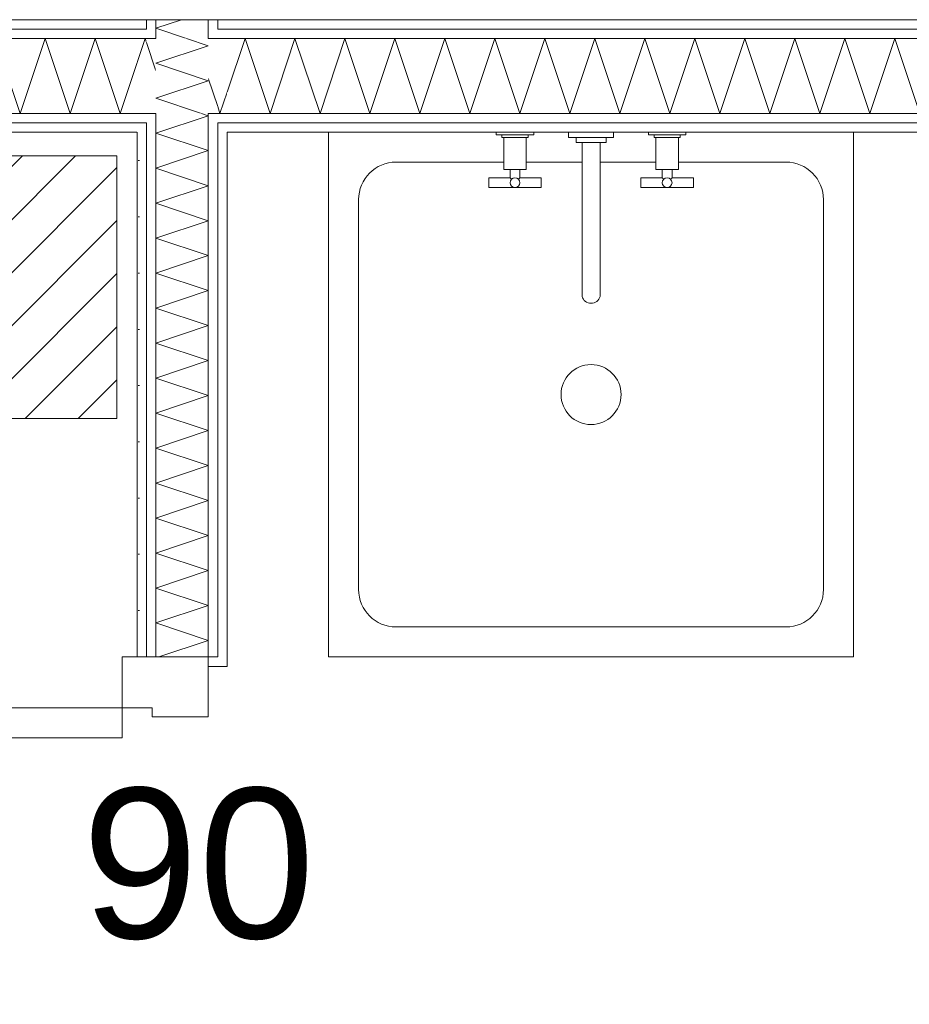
# Model space of a CAD drawing. Extents: x -7314 to 11761, y 144 to 9383.
# Tile 159 of 193: x 6322 to 6441, y 7160 to 7291. Entities that reach past the tile are written whole.
import ezdxf
from ezdxf.xclip import XClip

# ---------------------------------------------------------------- set-up
doc = ezdxf.new("R2010")
doc.units = 0
doc.header["$MEASUREMENT"] = 0
doc.header["$XCLIPFRAME"] = 0
doc.linetypes.add('Wipeout_Contour', pattern=[20000, 0, -20000])
for name, color, linetype in [('FORMA - Arch 01 - 220-A Ściany', 7, 'Continuous'), ('FORMA - Arch 01 - 540-I Ogrzewanie', 7, 'Continuous'), ('FORMA - Arch 02 - Strefy', 7, 'Continuous'), ('FORMA - Arch 05 - inst elektryczne', 7, 'Continuous')]:
    doc.layers.add(name, color=color, linetype=linetype)
doc.styles.add('STYL_AUTOMATYCZNY_2', font='arial.ttf')
pattern_1 = [(0, (4185.3, -5972.398), (0, 7.5), [0, -7.5])]

# ---------------------------------------------------------------- blocks, each defined once
blk = doc.blocks.new('*X231')
at = {"layer": 'FORMA - Arch 01 - 220-A Ściany', "color": 7, "linetype": 'Continuous', "lineweight": 5, "ltscale": 0.025}
for p, q in [((6337.57, 7285.72), (6338.63, 7288.91)), ((6338.63, 7288.91), (6338.82, 7288.35))]:
    blk.add_line(p, q, dxfattribs=at)
blk = doc.blocks.new('*X232')
at = {"layer": 'FORMA - Arch 01 - 220-A Ściany', "color": 7, "linetype": 'Continuous', "lineweight": 5, "ltscale": 0.025}
blk.add_line((6338.82, 7288.35), (6340.07, 7284.6), dxfattribs=at)
blk = doc.blocks.new('*X233')
at = {"layer": 'FORMA - Arch 01 - 220-A Ściany', "color": 7, "linetype": 'Continuous', "lineweight": 5, "ltscale": 0.025}
for p, q in [((6348.63, 7278.91), (6349.57, 7281.72)), ((6348.32, 7279.85), (6348.63, 7278.91))]:
    blk.add_line(p, q, dxfattribs=at)
blk = doc.blocks.new('*X234')
at = {"layer": 'FORMA - Arch 01 - 220-A Ściany', "color": 7, "linetype": 'Continuous', "lineweight": 5, "ltscale": 0.025}
blk.add_line((6347.07, 7283.6), (6348.32, 7279.85), dxfattribs=at)
blk = doc.blocks.new('*X239')
at = {"layer": 'FORMA - Arch 01 - 220-A Ściany', "color": 7, "linetype": 'Continuous', "lineweight": 5, "ltscale": 0.025}
for p, q in [((6349.57, 7281.72), (6351.97, 7288.91)), ((6351.97, 7288.91), (6355.3, 7278.91)), ((6355.3, 7278.91), (6358.63, 7288.91)), ((6358.63, 7288.91), (6361.97, 7278.91)), ((6361.97, 7278.91), (6365.3, 7288.91)), ((6365.3, 7288.91), (6368.63, 7278.91)), ((6368.63, 7278.91), (6371.97, 7288.91)), ((6371.97, 7288.91), (6375.3, 7278.91)), ((6375.3, 7278.91), (6378.63, 7288.91)), ((6378.63, 7288.91), (6381.97, 7278.91)), ((6381.97, 7278.91), (6385.3, 7288.91)), ((6385.3, 7288.91), (6388.63, 7278.91)), ((6388.63, 7278.91), (6391.97, 7288.91)), ((6391.97, 7288.91), (6395.3, 7278.91)), ((6395.3, 7278.91), (6398.63, 7288.91)), ((6398.63, 7288.91), (6401.97, 7278.91)), ((6401.97, 7278.91), (6405.3, 7288.91)), ((6405.3, 7288.91), (6408.63, 7278.91)), ((6408.63, 7278.91), (6411.97, 7288.91)), ((6411.97, 7288.91), (6415.3, 7278.91)), ((6415.3, 7278.91), (6418.63, 7288.91)), ((6418.63, 7288.91), (6421.97, 7278.91)), ((6421.97, 7278.91), (6425.3, 7288.91)), ((6425.3, 7288.91), (6428.63, 7278.91)), ((6428.63, 7278.91), (6431.97, 7288.91)), ((6431.97, 7288.91), (6435.3, 7278.91)), ((6435.3, 7278.91), (6438.63, 7288.91)), ((6438.63, 7288.91), (6441.97, 7278.91))]:
    blk.add_line(p, q, dxfattribs=at)
blk = doc.blocks.new('*X240')
at = {"layer": 'FORMA - Arch 01 - 220-A Ściany', "color": 7, "linetype": 'Continuous', "lineweight": 5, "ltscale": 0.025}
for p, q in [((6318.63, 7288.91), (6321.97, 7278.91)), ((6321.97, 7278.91), (6325.3, 7288.91)), ((6325.3, 7288.91), (6328.63, 7278.91)), ((6328.63, 7278.91), (6331.97, 7288.91)), ((6331.97, 7288.91), (6335.3, 7278.91)), ((6335.3, 7278.91), (6337.57, 7285.72))]:
    blk.add_line(p, q, dxfattribs=at)
blk = doc.blocks.new('*X291')
at = {"layer": 'FORMA - Arch 01 - 220-A Ściany', "color": 7, "linetype": 'Continuous', "lineweight": 5, "ltscale": 0.025}
for p, q in [((6340.07, 7290.27), (6343.49, 7291.41)), ((6344.15, 7288.91), (6340.07, 7290.27))]:
    blk.add_line(p, q, dxfattribs=at)
blk = doc.blocks.new('*X292')
at = {"layer": 'FORMA - Arch 01 - 220-A Ściany', "color": 7, "linetype": 'Continuous', "lineweight": 5, "ltscale": 0.025}
for p, q in [((6347.07, 7287.94), (6344.15, 7288.91)), ((6340.07, 7285.6), (6347.07, 7287.94)), ((6347.07, 7283.27), (6340.07, 7285.6)), ((6340.07, 7280.94), (6347.07, 7283.27)), ((6346.15, 7278.91), (6340.07, 7280.94))]:
    blk.add_line(p, q, dxfattribs=at)
blk = doc.blocks.new('*X294')
at = {"layer": 'FORMA - Arch 01 - 220-A Ściany', "color": 7, "linetype": 'Continuous', "lineweight": 5, "ltscale": 0.025}
for p, q in [((6340.07, 7276.27), (6347.07, 7278.6)), ((6347.07, 7278.6), (6346.15, 7278.91)), ((6347.07, 7273.94), (6340.07, 7276.27)), ((6340.07, 7271.6), (6347.07, 7273.94)), ((6347.07, 7269.27), (6340.07, 7271.6)), ((6340.07, 7266.94), (6347.07, 7269.27)), ((6347.07, 7264.6), (6340.07, 7266.94)), ((6340.07, 7262.27), (6347.07, 7264.6)), ((6347.07, 7259.94), (6340.07, 7262.27)), ((6340.07, 7257.6), (6347.07, 7259.94)), ((6347.07, 7255.27), (6340.07, 7257.6)), ((6340.07, 7252.94), (6347.07, 7255.27)), ((6347.07, 7250.6), (6340.07, 7252.94)), ((6340.07, 7248.27), (6347.07, 7250.6)), ((6347.07, 7245.94), (6340.07, 7248.27)), ((6340.07, 7243.6), (6347.07, 7245.94)), ((6347.07, 7241.27), (6340.07, 7243.6)), ((6340.07, 7238.94), (6347.07, 7241.27)), ((6347.07, 7236.6), (6340.07, 7238.94)), ((6340.07, 7234.27), (6347.07, 7236.6)), ((6347.07, 7231.94), (6340.07, 7234.27)), ((6340.07, 7229.6), (6347.07, 7231.94)), ((6347.07, 7227.27), (6340.07, 7229.6)), ((6340.07, 7224.94), (6347.07, 7227.27)), ((6347.07, 7222.6), (6340.07, 7224.94)), ((6340.07, 7220.27), (6347.07, 7222.6)), ((6347.07, 7217.94), (6340.07, 7220.27)), ((6340.07, 7215.6), (6347.07, 7217.94)), ((6347.07, 7213.27), (6340.07, 7215.6)), ((6340.07, 7210.94), (6347.07, 7213.27)), ((6347.07, 7208.6), (6340.07, 7210.94)), ((6340.49, 7206.41), (6347.07, 7208.6))]:
    blk.add_line(p, q, dxfattribs=at)
blk = doc.blocks.new('Rysunek_1_1', base_point=(4185.3, -5972.4))
at = {"color": 254, "linetype": 'Wipeout_Contour', "lineweight": 0, "ltscale": 38638.846516}
blk.add_wipeout([(6338.82, 7288.91), (6338.82, 7290.16), (6337.57, 7290.16), (6337.57, 7288.91)], dxfattribs=at).dxf.layer = 'FORMA - Arch 01 - 220-A Ściany'
at = {"color": 254, "linetype": 'Wipeout_Contour', "lineweight": 0, "ltscale": 38667.074471}
blk.add_wipeout([(6349.57, 7288.91), (6349.57, 7290.16), (6348.32, 7290.16), (6348.32, 7288.91)], dxfattribs=at).dxf.layer = 'FORMA - Arch 01 - 220-A Ściany'
at = {"color": 254, "linetype": 'Wipeout_Contour', "lineweight": 0, "ltscale": 38013.846991}
blk.add_wipeout([(6337.57, 7025.51), (6337.57, 7276.41), (6179.51, 7276.41), (6179.51, 7025.51)], dxfattribs=at).dxf.layer = 'FORMA - Arch 02 - Strefy'
at = {"color": 254, "linetype": 'Wipeout_Contour', "lineweight": 0, "ltscale": 38514.5897}
blk.add_wipeout([(6544.23, 7276.41), (6349.57, 7276.41), (6349.57, 7025.51), (6544.23, 7025.51)], dxfattribs=at).dxf.layer = 'FORMA - Arch 02 - Strefy'
at = {"layer": 'FORMA - Arch 01 - 220-A Ściany', "linetype": 'Continuous', "lineweight": 5}
h = blk.add_hatch(dxfattribs=at)
h.set_pattern_fill('Gips_0001', style=0, pattern_type=2)
h.set_pattern_definition(pattern_1)
h.paths.add_polyline_path([(6338.82, 7288.91), (6338.82, 7290.16), (6337.57, 7290.16), (6337.57, 7288.91)])
h = blk.add_hatch(dxfattribs=at)
h.set_pattern_fill('Gips_0001', style=0, pattern_type=2)
h.set_pattern_definition(pattern_1)
h.paths.add_polyline_path([(6349.57, 7288.91), (6349.57, 7290.16), (6348.32, 7290.16), (6348.32, 7288.91)])
at = {"layer": 'FORMA - Arch 05 - inst elektryczne', "linetype": 'Continuous', "lineweight": 15}
h = blk.add_hatch(dxfattribs=at)
h.set_pattern_fill('cegła_zwykła_gęsta_0001', color=211, style=0, pattern_type=2)
h.set_pattern_definition([(45, (4185.2997, -5972.398), (-3.5355339, 3.5355339), [])])
h.paths.add_polyline_path([(6334.87, 7273.23), (6184.87, 7273.23), (6184.87, 7238.23), (6334.87, 7238.23)])
at = {"layer": 'FORMA - Arch 01 - 220-A Ściany', "color": 7, "linetype": 'Continuous', "lineweight": 13, "ltscale": 0.025}
blk.add_arc((6335.57, 7199.61), 92.4, 180, 270, dxfattribs=at)
at = {"layer": 'FORMA - Arch 05 - inst elektryczne', "color": 7, "linetype": 'Continuous', "lineweight": 13, "ltscale": 0.025, "flags": 128}
blk.add_lwpolyline([(6334.87, 7273.23), (6334.87, 7238.23), (6184.87, 7238.23), (6184.87, 7273.23)], close=True, dxfattribs=at)
at = {"color": 254, "linetype": 'Wipeout_Contour', "lineweight": 0, "ltscale": 38435.073059}
blk.add_wipeout([(6337.57, 7291.41), (6179.51, 7291.41), (6179.51, 7290.16), (6337.57, 7290.16)], dxfattribs=at).dxf.layer = 'FORMA - Arch 01 - 220-A Ściany'
at = {"color": 254, "linetype": 'Wipeout_Contour', "lineweight": 0, "ltscale": 38930.357399}
blk.add_wipeout([(6544.23, 7291.41), (6349.57, 7291.41), (6349.57, 7290.16), (6544.23, 7290.16)], dxfattribs=at).dxf.layer = 'FORMA - Arch 01 - 220-A Ściany'
at = {"color": 254, "linetype": 'Wipeout_Contour', "lineweight": 0, "ltscale": 38621.871849}
blk.add_wipeout([(6338.82, 7278.91), (6338.82, 7288.91), (6337.57, 7288.91), (6337.57, 7278.91)], dxfattribs=at).dxf.layer = 'FORMA - Arch 01 - 220-A Ściany'
at = {"color": 254, "linetype": 'Wipeout_Contour', "lineweight": 0, "ltscale": 38650.112206}
blk.add_wipeout([(6349.57, 7278.91), (6349.57, 7288.91), (6348.32, 7288.91), (6348.32, 7278.91)], dxfattribs=at).dxf.layer = 'FORMA - Arch 01 - 220-A Ściany'
at = {"layer": 'FORMA - Arch 01 - 220-A Ściany', "linetype": 'Continuous', "lineweight": 5}
h = blk.add_hatch(dxfattribs=at)
h.set_pattern_fill('Gips_0001', style=0, pattern_type=2)
h.set_pattern_definition(pattern_1)
h.paths.add_polyline_path([(6337.57, 7291.41), (6179.51, 7291.41), (6179.51, 7290.16), (6337.57, 7290.16)])
h = blk.add_hatch(dxfattribs=at)
h.set_pattern_fill('Gips_0001', style=0, pattern_type=2)
h.set_pattern_definition(pattern_1)
h.paths.add_polyline_path([(6544.23, 7291.41), (6349.57, 7291.41), (6349.57, 7290.16), (6544.23, 7290.16)])
at = {"layer": 'FORMA - Arch 01 - 220-A Ściany', "color": 7, "linetype": 'Continuous', "lineweight": 15, "ltscale": 0.025, "flags": 128}
for points in [[(6337.57, 7291.41), (6179.51, 7291.41)], [(6544.23, 7291.41), (6349.57, 7291.41)]]:
    blk.add_lwpolyline(points, dxfattribs=at)
at = {"color": 7, "linetype": 'Continuous', "lineweight": 13, "ltscale": 0.025}
for name in ['*X231', '*X233']:
    blk.add_blockref(name, (0, 0), dxfattribs=at)
at = {"color": 254, "linetype": 'Wipeout_Contour', "lineweight": 0, "ltscale": 38604.899335}
blk.add_wipeout([(6338.82, 7277.66), (6338.82, 7278.91), (6337.57, 7278.91), (6337.57, 7277.66)], dxfattribs=at).dxf.layer = 'FORMA - Arch 01 - 220-A Ściany'
at = {"layer": 'FORMA - Arch 01 - 220-A Ściany', "linetype": 'Continuous', "lineweight": 5}
h = blk.add_hatch(dxfattribs=at)
h.set_pattern_fill('Gips_0001', style=0, pattern_type=2)
h.set_pattern_definition(pattern_1)
h.paths.add_polyline_path([(6338.82, 7277.66), (6338.82, 7278.91), (6337.57, 7278.91), (6337.57, 7277.66)])
at = {"color": 254, "linetype": 'Wipeout_Contour', "lineweight": 0, "ltscale": 38431.279269}
blk.add_wipeout([(6337.57, 7290.16), (6179.51, 7290.16), (6179.51, 7288.91), (6337.57, 7288.91)], dxfattribs=at).dxf.layer = 'FORMA - Arch 01 - 220-A Ściany'
at = {"color": 254, "linetype": 'Wipeout_Contour', "lineweight": 0, "ltscale": 38926.611823}
blk.add_wipeout([(6544.23, 7290.16), (6349.57, 7290.16), (6349.57, 7288.91), (6544.23, 7288.91)], dxfattribs=at).dxf.layer = 'FORMA - Arch 01 - 220-A Ściany'
at = {"color": 254, "linetype": 'Wipeout_Contour', "lineweight": 0, "ltscale": 38633.152094}
blk.add_wipeout([(6349.57, 7277.66), (6349.57, 7278.91), (6348.32, 7278.91), (6348.32, 7277.66)], dxfattribs=at).dxf.layer = 'FORMA - Arch 01 - 220-A Ściany'
at = {"layer": 'FORMA - Arch 01 - 220-A Ściany', "linetype": 'Continuous', "lineweight": 5}
h = blk.add_hatch(dxfattribs=at)
h.set_pattern_fill('Gips_0001', style=0, pattern_type=2)
h.set_pattern_definition(pattern_1)
h.paths.add_polyline_path([(6337.57, 7290.16), (6179.51, 7290.16), (6179.51, 7288.91), (6337.57, 7288.91)])
h = blk.add_hatch(dxfattribs=at)
h.set_pattern_fill('Gips_0001', style=0, pattern_type=2)
h.set_pattern_definition(pattern_1)
h.paths.add_polyline_path([(6544.23, 7290.16), (6349.57, 7290.16), (6349.57, 7288.91), (6544.23, 7288.91)])
h = blk.add_hatch(dxfattribs=at)
h.set_pattern_fill('Gips_0001', style=0, pattern_type=2)
h.set_pattern_definition(pattern_1)
h.paths.add_polyline_path([(6349.57, 7277.66), (6349.57, 7278.91), (6348.32, 7278.91), (6348.32, 7277.66)])
at = {"layer": 'FORMA - Arch 01 - 220-A Ściany', "color": 7, "linetype": 'Continuous', "lineweight": 13, "ltscale": 0.025}
for p, q in [((6337.57, 7290.16), (6179.51, 7290.16)), ((6338.82, 7290.16), (6337.57, 7290.16)), ((6349.57, 7290.16), (6348.32, 7290.16)), ((6544.23, 7290.16), (6349.57, 7290.16))]:
    blk.add_line(p, q, dxfattribs=at)
at = {"color": 254, "linetype": 'Wipeout_Contour', "lineweight": 0, "ltscale": 38625.154213}
blk.add_wipeout([(6340.07, 7278.91), (6340.07, 7288.91), (6338.82, 7288.91), (6338.82, 7278.91)], dxfattribs=at).dxf.layer = 'FORMA - Arch 01 - 220-A Ściany'
at = {"color": 254, "linetype": 'Wipeout_Contour', "lineweight": 0, "ltscale": 38393.356567}
blk.add_wipeout([(6179.51, 7276.41), (6337.57, 7276.41), (6337.57, 7277.66), (6179.51, 7277.66)], dxfattribs=at).dxf.layer = 'FORMA - Arch 01 - 220-A Ściany'
at = {"layer": 'FORMA - Arch 01 - 220-A Ściany', "linetype": 'Continuous', "lineweight": 5}
h = blk.add_hatch(dxfattribs=at)
h.set_pattern_fill('Gips_0001', style=0, pattern_type=2)
h.set_pattern_definition(pattern_1)
h.paths.add_polyline_path([(6179.51, 7276.41), (6337.57, 7276.41), (6337.57, 7277.66), (6179.51, 7277.66)])
at = {"layer": 'FORMA - Arch 01 - 220-A Ściany', "color": 7, "linetype": 'Continuous', "lineweight": 13, "ltscale": 0.025}
for p, q in [((6340.07, 7288.91), (6338.82, 7288.91)), ((6338.82, 7278.91), (6340.07, 7278.91))]:
    blk.add_line(p, q, dxfattribs=at)
at = {"layer": 'FORMA - Arch 01 - 220-A Ściany', "color": 7, "linetype": 'Continuous', "lineweight": 15, "ltscale": 0.025, "flags": 128}
blk.add_lwpolyline([(6179.51, 7276.41), (6337.57, 7276.41)], dxfattribs=at)
at = {"color": 7, "linetype": 'Continuous', "lineweight": 13, "ltscale": 0.025}
blk.add_blockref('*X232', (0, 0), dxfattribs=at)
at = {"color": 254, "linetype": 'Wipeout_Contour', "lineweight": 0, "ltscale": 38642.619819}
blk.add_wipeout([(6338.82, 7290.16), (6338.82, 7291.41), (6337.57, 7291.41), (6337.57, 7290.16)], dxfattribs=at).dxf.layer = 'FORMA - Arch 01 - 220-A Ściany'
at = {"color": 254, "linetype": 'Wipeout_Contour', "lineweight": 0, "ltscale": 38670.84502}
blk.add_wipeout([(6349.57, 7290.16), (6349.57, 7291.41), (6348.32, 7291.41), (6348.32, 7290.16)], dxfattribs=at).dxf.layer = 'FORMA - Arch 01 - 220-A Ściany'
at = {"color": 254, "linetype": 'Wipeout_Contour', "lineweight": 0, "ltscale": 38646.827045}
blk.add_wipeout([(6348.32, 7278.91), (6348.32, 7288.91), (6347.07, 7288.91), (6347.07, 7278.91)], dxfattribs=at).dxf.layer = 'FORMA - Arch 01 - 220-A Ściany'
at = {"color": 254, "linetype": 'Wipeout_Contour', "lineweight": 0, "ltscale": 38889.171577}
blk.add_wipeout([(6349.57, 7276.41), (6544.23, 7276.41), (6544.23, 7277.66), (6349.57, 7277.66)], dxfattribs=at).dxf.layer = 'FORMA - Arch 01 - 220-A Ściany'
at = {"layer": 'FORMA - Arch 01 - 220-A Ściany', "linetype": 'Continuous', "lineweight": 5}
h = blk.add_hatch(dxfattribs=at)
h.set_pattern_fill('Gips_0001', style=0, pattern_type=2)
h.set_pattern_definition(pattern_1)
h.paths.add_polyline_path([(6338.82, 7290.16), (6338.82, 7291.41), (6337.57, 7291.41), (6337.57, 7290.16)])
h = blk.add_hatch(dxfattribs=at)
h.set_pattern_fill('Gips_0001', style=0, pattern_type=2)
h.set_pattern_definition(pattern_1)
h.paths.add_polyline_path([(6349.57, 7290.16), (6349.57, 7291.41), (6348.32, 7291.41), (6348.32, 7290.16)])
h = blk.add_hatch(dxfattribs=at)
h.set_pattern_fill('Gips_0001', style=0, pattern_type=2)
h.set_pattern_definition(pattern_1)
h.paths.add_polyline_path([(6349.57, 7276.41), (6544.23, 7276.41), (6544.23, 7277.66), (6349.57, 7277.66)])
at = {"layer": 'FORMA - Arch 01 - 220-A Ściany', "color": 7, "linetype": 'Continuous', "lineweight": 13, "ltscale": 0.025}
for p, q in [((6348.32, 7288.91), (6347.07, 7288.91)), ((6347.07, 7278.91), (6348.32, 7278.91))]:
    blk.add_line(p, q, dxfattribs=at)
at = {"layer": 'FORMA - Arch 01 - 220-A Ściany', "color": 7, "linetype": 'Continuous', "lineweight": 15, "ltscale": 0.025, "flags": 128}
blk.add_lwpolyline([(6349.57, 7276.41), (6544.23, 7276.41)], dxfattribs=at)
at = {"color": 7, "linetype": 'Continuous', "lineweight": 13, "ltscale": 0.025}
blk.add_blockref('*X234', (0, 0), dxfattribs=at)
at = {"color": 254, "linetype": 'Wipeout_Contour', "lineweight": 0, "ltscale": 38397.147593}
blk.add_wipeout([(6179.51, 7277.66), (6337.57, 7277.66), (6337.57, 7278.91), (6179.51, 7278.91)], dxfattribs=at).dxf.layer = 'FORMA - Arch 01 - 220-A Ściany'
at = {"layer": 'FORMA - Arch 01 - 220-A Ściany', "linetype": 'Continuous', "lineweight": 5}
h = blk.add_hatch(dxfattribs=at)
h.set_pattern_fill('Gips_0001', style=0, pattern_type=2)
h.set_pattern_definition(pattern_1)
h.paths.add_polyline_path([(6179.51, 7277.66), (6337.57, 7277.66), (6337.57, 7278.91), (6179.51, 7278.91)])
at = {"layer": 'FORMA - Arch 01 - 220-A Ściany', "color": 7, "linetype": 'Continuous', "lineweight": 13, "ltscale": 0.025}
for p, q in [((6179.51, 7277.66), (6337.57, 7277.66)), ((6337.57, 7277.66), (6338.82, 7277.66))]:
    blk.add_line(p, q, dxfattribs=at)
at = {"color": 254, "linetype": 'Wipeout_Contour', "lineweight": 0, "ltscale": 38645.90042}
blk.add_wipeout([(6340.07, 7290.16), (6340.07, 7291.41), (6338.82, 7291.41), (6338.82, 7290.16)], dxfattribs=at).dxf.layer = 'FORMA - Arch 01 - 220-A Ściany'
at = {"color": 254, "linetype": 'Wipeout_Contour', "lineweight": 0, "ltscale": 38667.561621}
blk.add_wipeout([(6348.32, 7290.16), (6348.32, 7291.41), (6347.07, 7291.41), (6347.07, 7290.16)], dxfattribs=at).dxf.layer = 'FORMA - Arch 01 - 220-A Ściany'
at = {"color": 254, "linetype": 'Wipeout_Contour', "lineweight": 0, "ltscale": 38892.914331}
blk.add_wipeout([(6349.57, 7277.66), (6544.23, 7277.66), (6544.23, 7278.91), (6349.57, 7278.91)], dxfattribs=at).dxf.layer = 'FORMA - Arch 01 - 220-A Ściany'
at = {"layer": 'FORMA - Arch 01 - 220-A Ściany', "linetype": 'Continuous', "lineweight": 5}
h = blk.add_hatch(dxfattribs=at)
h.set_pattern_fill('Gips_0001', style=0, pattern_type=2)
h.set_pattern_definition(pattern_1)
h.paths.add_polyline_path([(6340.07, 7290.16), (6340.07, 7291.41), (6338.82, 7291.41), (6338.82, 7290.16)])
h = blk.add_hatch(dxfattribs=at)
h.set_pattern_fill('Gips_0001', style=0, pattern_type=2)
h.set_pattern_definition(pattern_1)
h.paths.add_polyline_path([(6348.32, 7290.16), (6348.32, 7291.41), (6347.07, 7291.41), (6347.07, 7290.16)])
h = blk.add_hatch(dxfattribs=at)
h.set_pattern_fill('Gips_0001', style=0, pattern_type=2)
h.set_pattern_definition(pattern_1)
h.paths.add_polyline_path([(6349.57, 7277.66), (6544.23, 7277.66), (6544.23, 7278.91), (6349.57, 7278.91)])
at = {"layer": 'FORMA - Arch 01 - 220-A Ściany', "color": 7, "linetype": 'Continuous', "lineweight": 13, "ltscale": 0.025}
for p, q in [((6348.32, 7277.66), (6349.57, 7277.66)), ((6349.57, 7277.66), (6544.23, 7277.66))]:
    blk.add_line(p, q, dxfattribs=at)
at = {"layer": 'FORMA - Arch 01 - 220-A Ściany', "color": 7, "linetype": 'Continuous', "lineweight": 15, "ltscale": 0.025, "flags": 128}
for points in [[(6337.57, 7291.41), (6338.82, 7291.41)], [(6348.32, 7291.41), (6349.57, 7291.41)]]:
    blk.add_lwpolyline(points, dxfattribs=at)
at = {"color": 254, "linetype": 'Wipeout_Contour', "lineweight": 0, "ltscale": 38414.212359}
blk.add_wipeout([(6337.57, 7288.91), (6179.51, 7288.91), (6179.51, 7278.91), (6337.57, 7278.91)], dxfattribs=at).dxf.layer = 'FORMA - Arch 01 - 220-A Ściany'
at = {"color": 254, "linetype": 'Wipeout_Contour', "lineweight": 0, "ltscale": 38601.128821}
blk.add_wipeout([(6338.82, 7276.41), (6338.82, 7277.66), (6337.57, 7277.66), (6337.57, 7276.41)], dxfattribs=at).dxf.layer = 'FORMA - Arch 01 - 220-A Ściany'
at = {"layer": 'FORMA - Arch 01 - 220-A Ściany', "linetype": 'Continuous', "lineweight": 5}
h = blk.add_hatch(dxfattribs=at)
h.set_pattern_fill('Gips_0001', style=0, pattern_type=2)
h.set_pattern_definition(pattern_1)
h.paths.add_polyline_path([(6338.82, 7276.41), (6338.82, 7277.66), (6337.57, 7277.66), (6337.57, 7276.41)])
at = {"layer": 'FORMA - Arch 01 - 220-A Ściany', "color": 7, "linetype": 'Continuous', "lineweight": 13, "ltscale": 0.025}
for p, q in [((6337.57, 7288.91), (6179.51, 7288.91)), ((6338.82, 7288.91), (6337.57, 7288.91)), ((6179.51, 7278.91), (6337.57, 7278.91)), ((6337.57, 7278.91), (6338.82, 7278.91))]:
    blk.add_line(p, q, dxfattribs=at)
at = {"color": 7, "linetype": 'Continuous', "lineweight": 13, "ltscale": 0.025}
blk.add_blockref('*X240', (0, 0), dxfattribs=at)
at = {"color": 254, "linetype": 'Wipeout_Contour', "lineweight": 0, "ltscale": 38909.761996}
blk.add_wipeout([(6544.23, 7288.91), (6349.57, 7288.91), (6349.57, 7278.91), (6544.23, 7278.91)], dxfattribs=at).dxf.layer = 'FORMA - Arch 01 - 220-A Ściany'
at = {"color": 254, "linetype": 'Wipeout_Contour', "lineweight": 0, "ltscale": 38629.384338}
blk.add_wipeout([(6349.57, 7276.41), (6349.57, 7277.66), (6348.32, 7277.66), (6348.32, 7276.41)], dxfattribs=at).dxf.layer = 'FORMA - Arch 01 - 220-A Ściany'
at = {"layer": 'FORMA - Arch 01 - 220-A Ściany', "linetype": 'Continuous', "lineweight": 5}
h = blk.add_hatch(dxfattribs=at)
h.set_pattern_fill('Gips_0001', style=0, pattern_type=2)
h.set_pattern_definition(pattern_1)
h.paths.add_polyline_path([(6349.57, 7276.41), (6349.57, 7277.66), (6348.32, 7277.66), (6348.32, 7276.41)])
at = {"layer": 'FORMA - Arch 01 - 220-A Ściany', "color": 7, "linetype": 'Continuous', "lineweight": 13, "ltscale": 0.025}
for p, q in [((6349.57, 7288.91), (6348.32, 7288.91)), ((6544.23, 7288.91), (6349.57, 7288.91)), ((6348.32, 7278.91), (6349.57, 7278.91)), ((6349.57, 7278.91), (6544.23, 7278.91))]:
    blk.add_line(p, q, dxfattribs=at)
at = {"color": 7, "linetype": 'Continuous', "lineweight": 13, "ltscale": 0.025}
blk.add_blockref('*X239', (0, 0), dxfattribs=at)
at = {"color": 254, "linetype": 'Wipeout_Contour', "lineweight": 0, "ltscale": 38642.127437}
blk.add_wipeout([(6340.07, 7288.91), (6340.07, 7290.16), (6338.82, 7290.16), (6338.82, 7288.91)], dxfattribs=at).dxf.layer = 'FORMA - Arch 01 - 220-A Ściany'
at = {"color": 254, "linetype": 'Wipeout_Contour', "lineweight": 0, "ltscale": 38608.183141}
blk.add_wipeout([(6340.07, 7277.66), (6340.07, 7278.91), (6338.82, 7278.91), (6338.82, 7277.66)], dxfattribs=at).dxf.layer = 'FORMA - Arch 01 - 220-A Ściany'
at = {"color": 254, "linetype": 'Wipeout_Contour', "lineweight": 0, "ltscale": 38493.893804}
blk.add_wipeout([(6338.82, 7276.41), (6337.57, 7276.41), (6337.57, 7206.41), (6338.82, 7206.41)], dxfattribs=at).dxf.layer = 'FORMA - Arch 01 - 220-A Ściany'
at = {"layer": 'FORMA - Arch 01 - 220-A Ściany', "linetype": 'Continuous', "lineweight": 5}
h = blk.add_hatch(dxfattribs=at)
h.set_pattern_fill('Gips_0001', style=0, pattern_type=2)
h.set_pattern_definition(pattern_1)
h.paths.add_polyline_path([(6340.07, 7288.91), (6340.07, 7290.16), (6338.82, 7290.16), (6338.82, 7288.91)])
h = blk.add_hatch(dxfattribs=at)
h.set_pattern_fill('Gips_0001', style=0, pattern_type=2)
h.set_pattern_definition(pattern_1)
h.paths.add_polyline_path([(6340.07, 7277.66), (6340.07, 7278.91), (6338.82, 7278.91), (6338.82, 7277.66)])
h = blk.add_hatch(dxfattribs=at)
h.set_pattern_fill('Gips_0001', style=0, pattern_type=2)
h.set_pattern_definition(pattern_1)
h.paths.add_polyline_path([(6338.82, 7276.41), (6337.57, 7276.41), (6337.57, 7206.41), (6338.82, 7206.41)])
at = {"layer": 'FORMA - Arch 01 - 220-A Ściany', "color": 7, "linetype": 'Continuous', "lineweight": 13, "ltscale": 0.025}
for p, q in [((6338.82, 7291.41), (6338.82, 7290.16)), ((6338.82, 7290.16), (6337.57, 7290.16))]:
    blk.add_line(p, q, dxfattribs=at)
at = {"layer": 'FORMA - Arch 01 - 220-A Ściany', "color": 7, "linetype": 'Continuous', "lineweight": 15, "ltscale": 0.025, "flags": 128}
blk.add_lwpolyline([(6337.57, 7276.41), (6337.57, 7206.41)], dxfattribs=at)
at = {"color": 254, "linetype": 'Wipeout_Contour', "lineweight": 0, "ltscale": 38663.790752}
blk.add_wipeout([(6348.32, 7288.91), (6348.32, 7290.16), (6347.07, 7290.16), (6347.07, 7288.91)], dxfattribs=at).dxf.layer = 'FORMA - Arch 01 - 220-A Ściany'
at = {"color": 254, "linetype": 'Wipeout_Contour', "lineweight": 0, "ltscale": 38629.865492}
blk.add_wipeout([(6348.32, 7277.66), (6348.32, 7278.91), (6347.07, 7278.91), (6347.07, 7277.66)], dxfattribs=at).dxf.layer = 'FORMA - Arch 01 - 220-A Ściany'
at = {"color": 254, "linetype": 'Wipeout_Contour', "lineweight": 0, "ltscale": 38522.228185}
blk.add_wipeout([(6348.32, 7206.41), (6349.57, 7206.41), (6349.57, 7276.41), (6348.32, 7276.41)], dxfattribs=at).dxf.layer = 'FORMA - Arch 01 - 220-A Ściany'
at = {"layer": 'FORMA - Arch 01 - 220-A Ściany', "linetype": 'Continuous', "lineweight": 5}
h = blk.add_hatch(dxfattribs=at)
h.set_pattern_fill('Gips_0001', style=0, pattern_type=2)
h.set_pattern_definition(pattern_1)
h.paths.add_polyline_path([(6348.32, 7288.91), (6348.32, 7290.16), (6347.07, 7290.16), (6347.07, 7288.91)])
h = blk.add_hatch(dxfattribs=at)
h.set_pattern_fill('Gips_0001', style=0, pattern_type=2)
h.set_pattern_definition(pattern_1)
h.paths.add_polyline_path([(6348.32, 7277.66), (6348.32, 7278.91), (6347.07, 7278.91), (6347.07, 7277.66)])
h = blk.add_hatch(dxfattribs=at)
h.set_pattern_fill('Gips_0001', style=0, pattern_type=2)
h.set_pattern_definition(pattern_1)
h.paths.add_polyline_path([(6348.32, 7206.41), (6349.57, 7206.41), (6349.57, 7276.41), (6348.32, 7276.41)])
at = {"layer": 'FORMA - Arch 01 - 220-A Ściany', "color": 7, "linetype": 'Continuous', "lineweight": 13, "ltscale": 0.025}
for p, q in [((6348.32, 7290.16), (6348.32, 7291.41)), ((6349.57, 7290.16), (6348.32, 7290.16))]:
    blk.add_line(p, q, dxfattribs=at)
at = {"color": 254, "linetype": 'Wipeout_Contour', "lineweight": 0, "ltscale": 38499.072065}
blk.add_wipeout([(6340.07, 7277.66), (6338.82, 7277.66), (6338.82, 7206.41), (6340.07, 7206.41)], dxfattribs=at).dxf.layer = 'FORMA - Arch 01 - 220-A Ściany'
at = {"layer": 'FORMA - Arch 01 - 220-A Ściany', "linetype": 'Continuous', "lineweight": 5}
h = blk.add_hatch(dxfattribs=at)
h.set_pattern_fill('Gips_0001', style=0, pattern_type=2)
h.set_pattern_definition(pattern_1)
h.paths.add_polyline_path([(6340.07, 7277.66), (6338.82, 7277.66), (6338.82, 7206.41), (6340.07, 7206.41)])
at = {"layer": 'FORMA - Arch 01 - 220-A Ściany', "color": 7, "linetype": 'Continuous', "lineweight": 13, "ltscale": 0.025}
for p, q in [((6337.57, 7277.66), (6338.82, 7277.66)), ((6338.82, 7277.66), (6338.82, 7206.41))]:
    blk.add_line(p, q, dxfattribs=at)
at = {"layer": 'FORMA - Arch 01 - 220-A Ściany', "color": 7, "linetype": 'Continuous', "lineweight": 15, "ltscale": 0.025}
blk.add_line((6338.82, 7206.41), (6337.57, 7206.41), dxfattribs=at)
at = {"color": 254, "linetype": 'Wipeout_Contour', "lineweight": 0, "ltscale": 38654.844161}
blk.add_wipeout([(6347.07, 7288.91), (6347.07, 7291.41), (6340.07, 7291.41), (6340.07, 7288.91)], dxfattribs=at).dxf.layer = 'FORMA - Arch 01 - 220-A Ściany'
at = {"color": 254, "linetype": 'Wipeout_Contour', "lineweight": 0, "ltscale": 38520.815999}
blk.add_wipeout([(6347.07, 7277.66), (6347.07, 7206.41), (6348.32, 7206.41), (6348.32, 7277.66)], dxfattribs=at).dxf.layer = 'FORMA - Arch 01 - 220-A Ściany'
at = {"layer": 'FORMA - Arch 01 - 220-A Ściany', "linetype": 'Continuous', "lineweight": 5}
h = blk.add_hatch(dxfattribs=at)
h.set_pattern_fill('Gips_0001', style=0, pattern_type=2)
h.set_pattern_definition(pattern_1)
h.paths.add_polyline_path([(6347.07, 7277.66), (6347.07, 7206.41), (6348.32, 7206.41), (6348.32, 7277.66)])
at = {"layer": 'FORMA - Arch 01 - 220-A Ściany', "color": 7, "linetype": 'Continuous', "lineweight": 13, "ltscale": 0.025}
blk.add_line((6348.32, 7277.66), (6349.57, 7277.66), dxfattribs=at)
at = {"layer": 'FORMA - Arch 01 - 220-A Ściany', "color": 7, "linetype": 'Continuous', "lineweight": 15, "ltscale": 0.025, "flags": 128}
for points in [[(6338.82, 7291.41), (6340.07, 7291.41)], [(6340.07, 7291.41), (6347.07, 7291.41)], [(6347.07, 7291.41), (6348.32, 7291.41)]]:
    blk.add_lwpolyline(points, dxfattribs=at)
at = {"color": 7, "linetype": 'Continuous', "lineweight": 13, "ltscale": 0.025}
blk.add_blockref('*X291', (0, 0), dxfattribs=at)
at = {"color": 254, "linetype": 'Wipeout_Contour', "lineweight": 0, "ltscale": 38635.989727}
blk.add_wipeout([(6347.07, 7278.91), (6347.07, 7288.91), (6340.07, 7288.91), (6340.07, 7278.91)], dxfattribs=at).dxf.layer = 'FORMA - Arch 01 - 220-A Ściany'
at = {"layer": 'FORMA - Arch 01 - 220-A Ściany', "color": 7, "linetype": 'Continuous', "lineweight": 13, "ltscale": 0.025}
for p, q in [((6340.07, 7291.41), (6340.07, 7288.91)), ((6347.07, 7288.91), (6347.07, 7291.41)), ((6340.07, 7288.91), (6338.82, 7288.91)), ((6348.32, 7288.91), (6347.07, 7288.91))]:
    blk.add_line(p, q, dxfattribs=at)
at = {"color": 7, "linetype": 'Continuous', "lineweight": 13, "ltscale": 0.025}
blk.add_blockref('*X292', (0, 0), dxfattribs=at)
at = {"color": 254, "linetype": 'Wipeout_Contour', "lineweight": 0, "ltscale": 38511.827708}
blk.add_wipeout([(6347.07, 7278.91), (6340.07, 7278.91), (6340.07, 7206.41), (6347.07, 7206.41)], dxfattribs=at).dxf.layer = 'FORMA - Arch 01 - 220-A Ściany'
at = {"layer": 'FORMA - Arch 01 - 220-A Ściany', "color": 7, "linetype": 'Continuous', "lineweight": 13, "ltscale": 0.025}
for p, q in [((6338.82, 7278.91), (6340.07, 7278.91)), ((6340.07, 7278.91), (6340.07, 7206.41)), ((6347.07, 7278.91), (6348.32, 7278.91))]:
    blk.add_line(p, q, dxfattribs=at)
at = {"layer": 'FORMA - Arch 01 - 220-A Ściany', "color": 7, "linetype": 'Continuous', "lineweight": 15, "ltscale": 0.025}
blk.add_line((6340.07, 7206.41), (6338.82, 7206.41), dxfattribs=at)
at = {"color": 7, "linetype": 'Continuous', "lineweight": 13, "ltscale": 0.025}
blk.add_blockref('*X294', (0, 0), dxfattribs=at)
at = {"layer": 'FORMA - Arch 01 - 220-A Ściany', "color": 7, "linetype": 'Continuous', "lineweight": 13, "insert": (6330.21, 7163.07), "char_height": 20, "attachment_point": 7, "style": 'STYL_AUTOMATYCZNY_2'}
blk.add_mtext('\\A1;{\\pql;\\pt0;\\fArial|b0|i0|c238|p0;\\W1.000000;90\\fArial|b0|i0|c238|p0;\\W1.000000;\\A1{\\H.66x;\\S^  ;}\\fArial|b0|i0|c238|p0;\\W1.000000;\\fArial|b0|i0|c238|p0;\\W1.000000;}', dxfattribs=at)
at = {"color": 254, "linetype": 'Wipeout_Contour', "lineweight": 0, "ltscale": 48017.637288}
blk.add_wipeout([(6349.57, 7206.41), (6348.32, 7206.41), (6347.07, 7206.41), (6347.07, 7205.16), (6349.57, 7205.16)], dxfattribs=at).dxf.layer = 'FORMA - Arch 01 - 220-A Ściany'
at = {"color": 254, "linetype": 'Wipeout_Contour', "lineweight": 0, "ltscale": 38652.328603}
blk.add_wipeout([(6433.12, 7206.41), (6433.12, 7276.41), (6363.12, 7276.41), (6363.12, 7206.41)], dxfattribs=at).dxf.layer = 'FORMA - Arch 01 - 540-I Ogrzewanie'
at = {"layer": 'FORMA - Arch 01 - 220-A Ściany', "linetype": 'Continuous', "lineweight": 5}
h = blk.add_hatch(dxfattribs=at)
h.set_pattern_fill('Gips_0001', style=0, pattern_type=2)
h.set_pattern_definition(pattern_1)
h.paths.add_polyline_path([(6349.57, 7206.41), (6348.32, 7206.41), (6347.07, 7206.41), (6347.07, 7205.16), (6349.57, 7205.16)])
at = {"layer": 'FORMA - Arch 01 - 220-A Ściany', "color": 7, "linetype": 'Continuous', "lineweight": 13, "ltscale": 0.025}
for p, q in [((6347.07, 7206.41), (6347.07, 7278.91)), ((6348.32, 7206.41), (6348.32, 7277.66)), ((6348.32, 7206.41), (6347.07, 7206.41))]:
    blk.add_line(p, q, dxfattribs=at)
at = {"layer": 'FORMA - Arch 01 - 220-A Ściany', "color": 7, "linetype": 'Continuous', "lineweight": 15, "ltscale": 0.025}
for p, q in [((6347.07, 7206.41), (6340.07, 7206.41)), ((6347.07, 7206.41), (6347.07, 7205.16)), ((6349.57, 7206.41), (6349.57, 7205.16)), ((6349.57, 7206.41), (6349.57, 7205.16)), ((6347.07, 7205.16), (6349.57, 7205.16))]:
    blk.add_line(p, q, dxfattribs=at)
at = {"layer": 'FORMA - Arch 01 - 220-A Ściany', "color": 7, "linetype": 'Continuous', "lineweight": 15, "ltscale": 0.025, "flags": 128}
blk.add_lwpolyline([(6349.57, 7206.41), (6349.57, 7276.41)], dxfattribs=at)
at = {"layer": 'FORMA - Arch 01 - 540-I Ogrzewanie', "color": 6, "linetype": 'Continuous', "lineweight": 15, "ltscale": 0.025}
for p, q in [((6424.12, 7272.41), (6372.12, 7272.41)), ((6367.12, 7267.41), (6367.12, 7215.41)), ((6429.12, 7215.41), (6429.12, 7267.41)), ((6372.12, 7210.41), (6424.12, 7210.41))]:
    blk.add_line(p, q, dxfattribs=at)
at = {"layer": 'FORMA - Arch 01 - 540-I Ogrzewanie', "color": 6, "linetype": 'Continuous', "lineweight": 15, "ltscale": 0.025, "flags": 128}
blk.add_lwpolyline([(6433.12, 7206.41), (6363.12, 7206.41), (6363.12, 7276.41), (6433.12, 7276.41)], close=True, dxfattribs=at)
at = {"layer": 'FORMA - Arch 01 - 540-I Ogrzewanie', "color": 6, "linetype": 'Continuous', "lineweight": 15, "ltscale": 0.025}
blk.add_circle((6398.12, 7241.41), 4, dxfattribs=at)
for centre, start, end in [((6372.12, 7267.41), 90, 180), ((6424.12, 7267.41), 0, 90), ((6372.12, 7215.41), 180, 270), ((6424.12, 7215.41), 270, 0)]:
    blk.add_arc(centre, 5, start, end, dxfattribs=at)
at = {"color": 254, "linetype": 'Wipeout_Contour', "lineweight": 0, "ltscale": 57570.360458}
blk.add_wipeout([(6347.07, 7206.41), (6335.57, 7206.41), (6335.57, 7199.61), (6339.57, 7199.61), (6339.57, 7198.41), (6347.07, 7198.41)], dxfattribs=at).dxf.layer = 'FORMA - Arch 01 - 220-A Ściany'
at = {"color": 254, "linetype": 'Wipeout_Contour', "lineweight": 0, "ltscale": 193604.996634}
blk.add_wipeout([(6389.47, 7271.41), (6389.47, 7275.71), (6389.72, 7275.71), (6389.72, 7276.06), (6390.47, 7276.06), (6390.47, 7276.41), (6385.47, 7276.41), (6385.47, 7276.06), (6386.22, 7276.06), (6386.22, 7275.71), (6386.47, 7275.71), (6386.47, 7271.41), (6387.32, 7271.41), (6387.32, 7270.31), (6384.47, 7270.31), (6384.47, 7269.01), (6391.47, 7269.01), (6391.47, 7270.31), (6388.62, 7270.31), (6388.62, 7271.41)], dxfattribs=at).dxf.layer = 'FORMA - Arch 01 - 540-I Ogrzewanie'
at = {"color": 254, "linetype": 'Wipeout_Contour', "lineweight": 0, "ltscale": 193873.154958}
blk.add_wipeout([(6406.77, 7271.41), (6407.62, 7271.41), (6407.62, 7270.31), (6404.77, 7270.31), (6404.77, 7269.01), (6411.77, 7269.01), (6411.77, 7270.31), (6408.92, 7270.31), (6408.92, 7271.41), (6409.77, 7271.41), (6409.77, 7275.71), (6410.02, 7275.71), (6410.02, 7276.06), (6410.77, 7276.06), (6410.77, 7276.41), (6405.77, 7276.41), (6405.77, 7276.06), (6406.52, 7276.06), (6406.52, 7275.71), (6406.77, 7275.71)], dxfattribs=at).dxf.layer = 'FORMA - Arch 01 - 540-I Ogrzewanie'
at = {"color": 254, "linetype": 'Wipeout_Contour', "lineweight": 0, "ltscale": 77410.893279}
blk.add_wipeout([(6396.92, 7275.01), (6396.92, 7254.5), (6396.92, 7254.5), (6397.6, 7253.71), (6398.64, 7253.71), (6399.32, 7254.5), (6399.32, 7254.5), (6399.32, 7275.01)], dxfattribs=at).dxf.layer = 'FORMA - Arch 01 - 540-I Ogrzewanie'
at = {"layer": 'FORMA - Arch 01 - 220-A Ściany', "color": 7, "linetype": 'Continuous', "lineweight": 15, "ltscale": 0.025}
for p, q in [((6347.07, 7206.41), (6335.57, 7206.41)), ((6338.82, 7206.41), (6337.57, 7206.41)), ((6338.82, 7206.41), (6337.57, 7206.41)), ((6340.07, 7206.41), (6338.82, 7206.41)), ((6340.07, 7206.41), (6338.82, 7206.41)), ((6347.07, 7206.41), (6340.07, 7206.41)), ((6347.07, 7206.41), (6340.07, 7206.41)), ((6347.07, 7198.41), (6347.07, 7206.41)), ((6347.07, 7205.16), (6349.57, 7205.16)), ((6339.57, 7199.61), (6339.57, 7198.41)), ((6339.57, 7198.41), (6347.07, 7198.41))]:
    blk.add_line(p, q, dxfattribs=at)
at = {"layer": 'FORMA - Arch 01 - 540-I Ogrzewanie', "color": 6, "linetype": 'Continuous', "lineweight": 15, "ltscale": 0.025}
for p, q in [((6389.72, 7276.06), (6386.22, 7276.06)), ((6386.47, 7275.71), (6389.47, 7275.71)), ((6406.52, 7276.06), (6410.02, 7276.06)), ((6409.77, 7275.71), (6406.77, 7275.71)), ((6387.32, 7271.41), (6388.62, 7271.41)), ((6387.32, 7270.31), (6387.51, 7270.12)), ((6388.62, 7270.31), (6388.43, 7270.12)), ((6408.92, 7271.41), (6407.62, 7271.41)), ((6407.62, 7270.31), (6407.81, 7270.12)), ((6408.92, 7270.31), (6408.73, 7270.12))]:
    blk.add_line(p, q, dxfattribs=at)
at = {"layer": 'FORMA - Arch 01 - 540-I Ogrzewanie', "color": 6, "linetype": 'Continuous', "lineweight": 15, "ltscale": 0.025, "flags": 128}
for points in [[(6389.47, 7271.41), (6389.47, 7275.71), (6389.72, 7275.71), (6389.72, 7276.06), (6390.47, 7276.06), (6390.47, 7276.41), (6385.47, 7276.41), (6385.47, 7276.06), (6386.22, 7276.06), (6386.22, 7275.71), (6386.47, 7275.71), (6386.47, 7271.41), (6387.32, 7271.41), (6387.32, 7270.31), (6384.47, 7270.31), (6384.47, 7269.01), (6391.47, 7269.01), (6391.47, 7270.31), (6388.62, 7270.31), (6388.62, 7271.41)], [(6406.77, 7271.41), (6406.77, 7275.71), (6406.52, 7275.71), (6406.52, 7276.06), (6405.77, 7276.06), (6405.77, 7276.41), (6410.77, 7276.41), (6410.77, 7276.06), (6410.02, 7276.06), (6410.02, 7275.71), (6409.77, 7275.71), (6409.77, 7271.41), (6408.92, 7271.41), (6408.92, 7270.31), (6411.77, 7270.31), (6411.77, 7269.01), (6404.77, 7269.01), (6404.77, 7270.31), (6407.62, 7270.31), (6407.62, 7271.41)]]:
    blk.add_lwpolyline(points, close=True, dxfattribs=at)
blk.add_lwpolyline([(6396.92, 7275.01), (6399.32, 7275.01), (6399.32, 7254.5, -0.759247), (6396.92, 7254.5)], format="xyb", close=True, dxfattribs=at)
at = {"layer": 'FORMA - Arch 01 - 540-I Ogrzewanie', "color": 6, "linetype": 'Continuous', "lineweight": 15, "ltscale": 0.025}
for centre in [(6387.97, 7269.66), (6408.27, 7269.66)]:
    blk.add_circle(centre, 0.65, dxfattribs=at)
at = {"color": 254, "linetype": 'Wipeout_Contour', "lineweight": 0, "ltscale": 38233.586404}
blk.add_wipeout([(6243.17, 7199.61), (6243.17, 7195.61), (6335.57, 7195.61), (6335.57, 7199.61)], dxfattribs=at).dxf.layer = 'FORMA - Arch 01 - 220-A Ściany'
at = {"layer": 'FORMA - Arch 01 - 220-A Ściany', "color": 7, "linetype": 'Continuous', "lineweight": 15, "ltscale": 0.025}
for p, q in [((6335.57, 7206.41), (6335.57, 7199.61)), ((6335.57, 7199.61), (6339.57, 7199.61))]:
    blk.add_line(p, q, dxfattribs=at)
at = {"layer": 'FORMA - Arch 01 - 220-A Ściany', "color": 7, "linetype": 'Continuous', "lineweight": 13, "ltscale": 0.025}
for p, q in [((6243.17, 7199.61), (6335.57, 7199.61)), ((6335.57, 7199.61), (6335.57, 7195.61)), ((6335.57, 7195.61), (6243.17, 7195.61))]:
    blk.add_line(p, q, dxfattribs=at)
at = {"layer": 'FORMA - Arch 01 - 220-A Ściany', "color": 7, "linetype": 'Continuous', "lineweight": 13, "insert": (6314.96, 7123.07), "char_height": 20, "attachment_point": 7, "style": 'STYL_AUTOMATYCZNY_2'}
blk.add_mtext('\\A1;{\\pql;\\pt0;\\fArial|b0|i0|c238|p0;\\W1.000000;200\\fArial|b0|i0|c238|p0;\\W1.000000;\\A1{\\H.66x;\\S^  ;}\\fArial|b0|i0|c238|p0;\\W1.000000;\\fArial|b0|i0|c238|p0;\\W1.000000;}', dxfattribs=at)
at = {"color": 254, "linetype": 'Wipeout_Contour', "lineweight": 0, "ltscale": 38753.954501}
blk.add_wipeout([(6400.12, 7275.01), (6400.12, 7275.71), (6396.12, 7275.71), (6396.12, 7275.01)], dxfattribs=at).dxf.layer = 'FORMA - Arch 01 - 540-I Ogrzewanie'
at = {"layer": 'FORMA - Arch 01 - 540-I Ogrzewanie', "color": 6, "linetype": 'Continuous', "lineweight": 15, "ltscale": 0.025, "flags": 128}
blk.add_lwpolyline([(6400.12, 7275.01), (6396.12, 7275.01), (6396.12, 7275.71), (6400.12, 7275.71)], close=True, dxfattribs=at)
at = {"color": 254, "linetype": 'Wipeout_Contour', "lineweight": 0, "ltscale": 38756.057623}
blk.add_wipeout([(6401.12, 7275.71), (6401.12, 7276.41), (6395.12, 7276.41), (6395.12, 7275.71)], dxfattribs=at).dxf.layer = 'FORMA - Arch 01 - 540-I Ogrzewanie'
at = {"layer": 'FORMA - Arch 01 - 540-I Ogrzewanie', "color": 6, "linetype": 'Continuous', "lineweight": 15, "ltscale": 0.025, "flags": 128}
blk.add_lwpolyline([(6401.12, 7275.71), (6395.12, 7275.71), (6395.12, 7276.41), (6401.12, 7276.41)], close=True, dxfattribs=at)

msp = doc.modelspace()

# ---------------------------------------------------------------- block references
at = {"lineweight": 20}
ref = msp.add_blockref('Rysunek_1_1', (4185.29965, -5972.39804), dxfattribs=at)
XClip(ref).set_block_clipping_path([(254.0251470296, 246.5573808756), (9689.7973583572, 9358.9497337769)])

doc.saveas('drawing.dxf')
